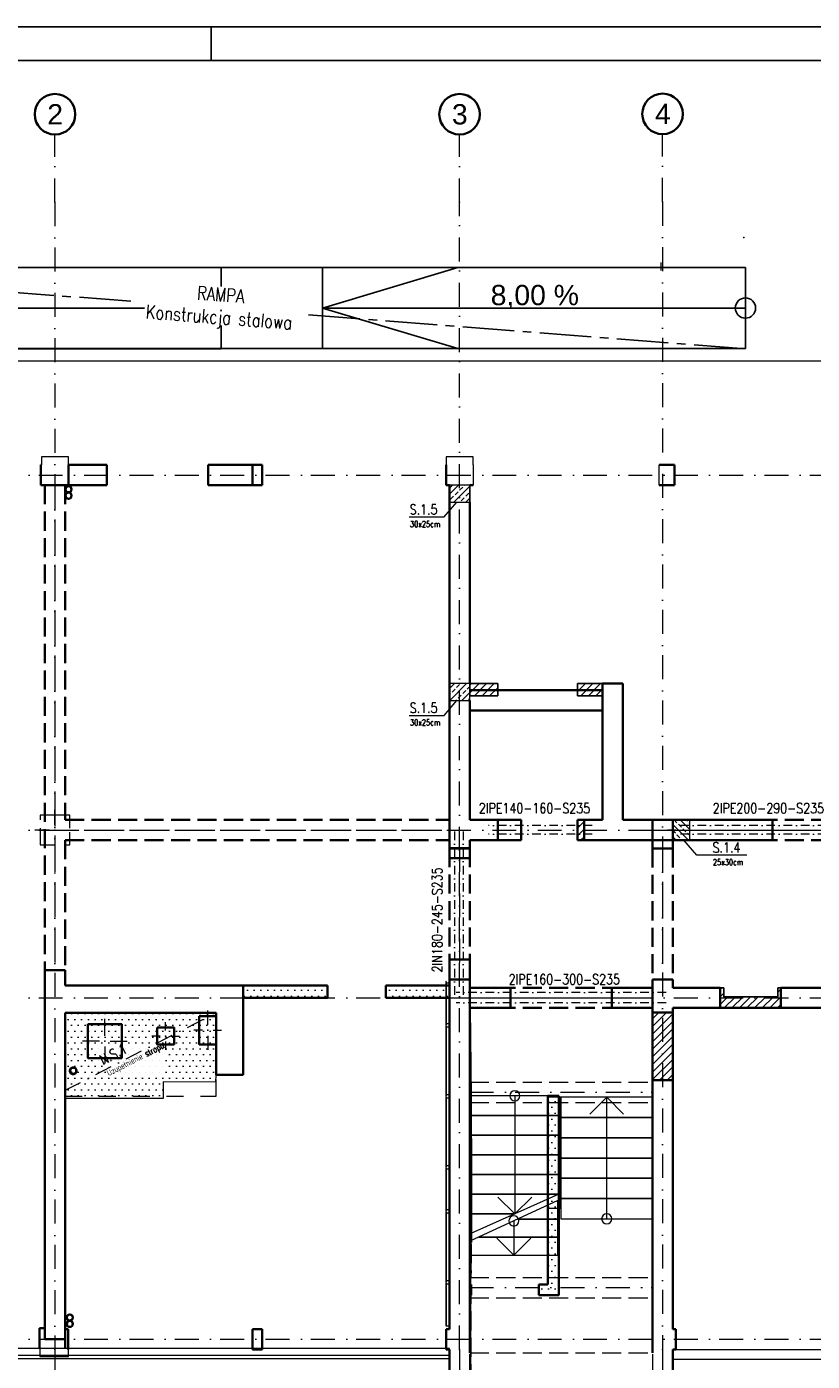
# Model space of a CAD drawing. Header units: millimetres. Extents: x -62590 to 46238, y 147773 to 522018.
# Tile 80 of 93: x 19510 to 31120, y 437882 to 457618. Entities that reach past the tile are written whole.
import ezdxf

# ---------------------------------------------------------------- set-up
doc = ezdxf.new("R2010")
doc.units = ezdxf.units.MM
for name, pattern in [('CENTER2', [28.575, 19.05, -3.175, 3.175, -3.175]), ('DASHDOT', [25.4, 12.7, -6.35, 0, -6.35]), ('DASHED', [2, 1, -1]), ('Krawędzie ukryte', [3.912222, 2.822222, -1.09]), ('Kropki i Kreski', [6.702778, 3.527778, -1.763889, 0, -1.411111]), ('Przerywana', [5.644444, 2.822222, -2.822222])]:
    doc.linetypes.add(name, pattern=pattern)
for name, color, linetype in [('!PB_Ramka', 7, 'Continuous'), ('!PB_Wyburzenia', 251, 'Do wyburzenia'), ('e-cad_cienkie', 1, 'Continuous'), ('e-cad_kontur', 2, 'Continuous'), ('e-cad_opisy', 7, 'Continuous'), ('e-cad_osie', 9, 'CENTER2'), ('e-cad_stal_kontur', 3, 'Continuous'), ('e-cad_wymiary', 1, 'Continuous'), ('e-cad_wypelnienia', 254, 'Continuous'), ('Konstrukcja - Belki', 252, 'Continuous'), ('Konstrukcja - Siatka mod', 9, 'Continuous'), ('Konstrukcja - Słupy', 7, 'Continuous'), ('Konstrukcja - Ściany działowe', 7, 'Continuous'), ('Konstrukcja - Ściany nośne wew..P', 7, 'Continuous'), ('Konstrukcja - Ściany zewnętrzne', 7, 'Continuous'), ('PIONY INST', 252, 'Continuous'), ('z JAN', 7, 'Continuous')]:
    doc.layers.add(name, color=color, linetype=linetype)
doc.layers.add('KONSTRUKCJA', color=3, linetype='Continuous', lineweight=0)
doc.styles.add('e-cad_1', font='simplex.shx', dxfattribs={"width": 0.8})
doc.styles.get("Standard").update_dxf_attribs({"font": 'arial.ttf'})
doc.styles.add('STYL_AUTOMATYCZNY_1', font='arialbd.ttf')
doc.linetypes.add('Do wyburzenia', pattern='A,1.7,["/",Standard,S=1,R=10,X=-0.195,Y=-0.57],-0.5,["",Standard,S=1,R=10,X=-0.195,Y=-0.57],1.7', length=3.9)
doc.dimstyles.new('e-cad_1_100_[mm]', dxfattribs={"dimscale": 100, "dimtxt": 2, "dimasz": 1, "dimexe": 1.25, "dimexo": 0.625, "dimtad": 1, "dimdec": 0, "dimrnd": 1, "dimzin": 1, "dimtxsty": 'e-cad_1', "dimblk": 'OBLIQUE', "dimcen": 2.5, "dimclrd": 8, "dimclre": 8, "dimclrt": 1, "dimadec": 0, "dimazin": 0, "dimtfac": 1, "dimtix": 1, "dimtmove": 1, "dimatfit": 3, "dimfxl": 1.25, "dimfxlon": 1, "dimtfill": 1, "dimarcsym": 0})
pattern_1 = [(0, (-230678.59, 288957.74), (0, 173.20508), [0, -100]), (0, (-230628.59, 289044.34), (0, 173.20508), [0, -100])]
pattern_2 = [(45, (-14088.02, -438207.43), (-56.126601, 56.126601), [])]

# ---------------------------------------------------------------- blocks, each defined once
blk = doc.blocks.new('*U4')
at = {"layer": 'e-cad_opisy', "color": 8, "ltscale": 0.4}
for points in [[(0, 0), (450, 0), (450, 297), (25, 297), (25, 297), (0, 297), (0, 0)], [(210, 297), (210, 292)]]:
    blk.add_lwpolyline(points, dxfattribs=at)
at = {"layer": 'e-cad_opisy', "color": 3, "ltscale": 0.4}
blk.add_lwpolyline([(30, 5), (445, 5), (445, 292), (30, 292), (30, 5)], dxfattribs=at)
blk = doc.blocks.new('Rysunek_2_2 - ProBuild')
at = {"layer": '!PB_Wyburzenia', "lineweight": 15, "ltscale": 20}
h = blk.add_hatch(dxfattribs=at)
h.set_pattern_fill('Tynk_0002', color=256, style=0, pattern_type=2)
h.set_pattern_definition(pattern_1)
h.paths.add_polyline_path([(8620, 5050), (9867, 5050), (9867, 5230), (8620, 5230)])
h = blk.add_hatch(dxfattribs=at)
h.set_pattern_fill('Tynk_0002', color=256, style=0, pattern_type=2)
h.set_pattern_definition(pattern_1)
h.paths.add_polyline_path([(10727, 5050), (11670, 5050), (11670, 5230), (10727, 5230)])
h = blk.add_hatch(dxfattribs=at)
h.set_pattern_fill('Tynk_0002', color=256, style=0, pattern_type=2)
h.set_pattern_definition(pattern_1)
h.paths.add_polyline_path([(8214, 4830), (5990, 4830), (5990, 3560), (7439, 3560), (7440, 3806), (8219, 3803), (8221, 4360), (7973, 4360), (7973, 4780), (8214, 4780)])
h.paths.add_polyline_path([(6326, 4660), (6826, 4660), (6826, 4160), (6326, 4160)], flags=0)
h.paths.add_polyline_path([(7600, 4360), (7346, 4360), (7350, 4610), (7600, 4610)], flags=0)
h = blk.add_hatch(dxfattribs=at)
h.set_pattern_fill('Tynk_0002', color=256, style=0, pattern_type=2)
h.set_pattern_definition(pattern_1)
h.paths.add_polyline_path([(7973, 4780), (7973, 4360), (8223, 4360), (8223, 4780)])
h = blk.add_hatch(dxfattribs=at)
h.set_pattern_fill('Tynk_0002', color=256, style=0, pattern_type=2)
h.set_pattern_definition(pattern_1)
h.paths.add_polyline_path([(6326, 4660), (6326, 4160), (6826, 4160), (6826, 4660)])
h = blk.add_hatch(dxfattribs=at)
h.set_pattern_fill('Tynk_0002', color=256, style=0, pattern_type=2)
h.set_pattern_definition(pattern_1)
h.paths.add_polyline_path([(7350, 4610), (7350, 4360), (7600, 4360), (7600, 4610)])
h = blk.add_hatch(dxfattribs=at)
h.set_pattern_fill('Tynk_0002', color=256, style=0, pattern_type=2)
h.set_pattern_definition(pattern_1)
h.paths.add_polyline_path([(13285, 812), (13285, 3600), (13125, 3600), (13125, 812)])
h = blk.add_hatch(dxfattribs=at)
h.set_pattern_fill('Tynk_0002', color=256, style=0, pattern_type=2)
h.set_pattern_definition(pattern_1)
h.paths.add_polyline_path([(11970, 652), (11989, 652), (11989, 812), (11970, 812)])
h = blk.add_hatch(dxfattribs=at)
h.set_pattern_fill('Tynk_0002', color=256, style=0, pattern_type=2)
h.set_pattern_definition(pattern_1)
h.paths.add_polyline_path([(13125, 812), (12989, 812), (12989, 652), (13125, 652)])
h = blk.add_hatch(dxfattribs=at)
h.set_pattern_fill('Tynk_0002', color=256, style=0, pattern_type=2)
h.set_pattern_definition(pattern_1)
h.paths.add_polyline_path([(13125, 652), (13285, 652), (13125, 812)])
h = blk.add_hatch(dxfattribs=at)
h.set_pattern_fill('Tynk_0002', color=256, style=0, pattern_type=2)
h.set_pattern_definition(pattern_1)
h.paths.add_polyline_path([(13125, 812), (13285, 652), (13285, 812)])
at = {"linetype": 'Continuous', "lineweight": 13}
for points in [[(11615, 4650), (11620, 4650), (11620, 5290), (11615, 5290)], [(11615, 3600), (11620, 3600), (11620, 4640), (11615, 4640)], [(11615, 2550), (11620, 2550), (11620, 3590), (11615, 3590)], [(11615, 1900), (11620, 1900), (11620, 2540), (11615, 2540)], [(11615, 850), (11620, 850), (11620, 1890), (11615, 1890)], [(11615, 200), (11620, 200), (11620, 840), (11615, 840)]]:
    blk.add_hatch(color=252, dxfattribs=at).paths.add_polyline_path(points)
at = {"layer": 'e-cad_wypelnienia', "ltscale": 10}
h = blk.add_hatch(dxfattribs=at)
h.set_pattern_fill('ANSI31', color=256, scale=25, style=0)
h.set_pattern_definition(pattern_2)
h.paths.add_polyline_path([(11970, 9516), (12383, 9516), (12383, 9696), (11970, 9696)])
h = blk.add_hatch(dxfattribs=at)
h.set_pattern_fill('ANSI31', color=256, scale=25, style=0)
h.set_pattern_definition(pattern_2)
h.paths.add_polyline_path([(13563, 9516), (13932, 9516), (13932, 9696), (13563, 9696)])
h = blk.add_hatch(dxfattribs=at)
h.set_pattern_fill('ANSI31', color=256, scale=25, style=0)
h.set_pattern_definition(pattern_2)
h.paths.add_polyline_path([(13563, 7380), (13660, 7380), (13660, 7680), (13563, 7680)])
h = blk.add_hatch(dxfattribs=at)
h.set_pattern_fill('ANSI31', color=256, scale=25, style=0)
h.set_pattern_definition(pattern_2)
h.paths.add_polyline_path([(15669, 5200), (15669, 4900), (16569, 4900), (16569, 5200), (16524, 5200), (16524, 5066), (15724, 5066), (15724, 5200)])
h = blk.add_hatch(dxfattribs=at)
h.set_pattern_fill('ANSI31', color=256, scale=25, style=0)
h.set_pattern_definition(pattern_2)
h.paths.add_polyline_path([(14670, 3833), (14970, 3833), (14970, 4833), (14670, 4833)])
at = {"layer": '!PB_Wyburzenia', "lineweight": 35, "ltscale": 40}
for p, q in [((16442, 7680), (16442, 7380)), ((11670, 7115), (11970, 7115)), ((11670, 5615), (11970, 5615)), ((9867, 5050), (9867, 5230)), ((10727, 5050), (10727, 5230)), ((11989, 652), (11989, 812)), ((12989, 652), (12989, 812))]:
    blk.add_line(p, q, dxfattribs=at)
at = {"layer": '!PB_Wyburzenia', "lineweight": 0, "ltscale": 40}
for p, q in [((6576, 4490), (6576, 4740)), ((8098, 4650), (8098, 4860)), ((7475, 4565), (7475, 4690)), ((8018, 4570), (7893, 4570)), ((8178, 4570), (8303, 4570)), ((6496, 4410), (6246, 4410)), ((6656, 4410), (6906, 4410)), ((7395, 4485), (7270, 4485)), ((7475, 4405), (7475, 4280)), ((7555, 4485), (7680, 4485)), ((8098, 4490), (8098, 4280)), ((6576, 4330), (6576, 4080))]:
    blk.add_line(p, q, dxfattribs=at)
at = {"layer": '!PB_Wyburzenia', "lineweight": 35, "ltscale": 40, "flags": 128}
for points in [[(6604, 12930), (6040, 12930)], [(6604, 12930), (6604, 12630)], [(8760, 12930), (8104, 12930)], [(8104, 12630), (8104, 12930)], [(6040, 12630), (6604, 12630)], [(8104, 12630), (8760, 12630)], [(13932, 9600), (11970, 9600)], [(11970, 9300), (13932, 9300)], [(12730, 7680), (12383, 7680)], [(12730, 7680), (12730, 7380)], [(16442, 7680), (14970, 7680)], [(12383, 7380), (12730, 7380)], [(14970, 7380), (16442, 7380)], [(11670, 7260), (11670, 7115)], [(11970, 7115), (11970, 7260)], [(11670, 5615), (11670, 5320)], [(11970, 5320), (11970, 5615)], [(9867, 5230), (8620, 5230)], [(11670, 5230), (10727, 5230)], [(11970, 5200), (11970, 5200)], [(12570, 5200), (11970, 5200)], [(12570, 5200), (12570, 4900)], [(14670, 5200), (14070, 5200)], [(14070, 4900), (14070, 5200)], [(8620, 5050), (9867, 5050)], [(10727, 5050), (11670, 5050)], [(11970, 4900), (12570, 4900)], [(14070, 4900), (14670, 4900)], [(13125, 3600), (13125, 812)], [(13285, 3600), (13125, 3600)], [(13285, 652), (13285, 3600)], [(11989, 812), (11970, 812)], [(13125, 812), (12989, 812)], [(11970, 652), (11989, 652)], [(12989, 652), (13125, 652)], [(13285, 652), (13125, 652)]]:
    blk.add_lwpolyline(points, dxfattribs=at)
at = {"layer": '!PB_Wyburzenia', "lineweight": 13, "ltscale": 40, "flags": 128}
for points in [[(8214, 4830), (8214, 4780), (7973, 4780), (7973, 4360), (8221, 4360)], [(8219, 3803), (7440, 3806), (7439, 3560), (5990, 3560)], [(8219, 3803), (8220, 3909)]]:
    blk.add_lwpolyline(points, dxfattribs=at)
at = {"layer": '!PB_Wyburzenia', "lineweight": 35, "ltscale": 40, "flags": 128}
for points in [[(7973, 4780), (7973, 4360), (8223, 4360), (8223, 4780)], [(6326, 4660), (6326, 4160), (6826, 4160), (6826, 4660)], [(7350, 4610), (7350, 4360), (7600, 4360), (7600, 4610)]]:
    blk.add_lwpolyline(points, close=True, dxfattribs=at)
at = {"layer": '!PB_Wyburzenia', "lineweight": 13, "ltscale": 40, "flags": 128}
for points in [[(6326, 4660), (6826, 4660), (6826, 4160), (6326, 4160)], [(7600, 4360), (7346, 4360), (7350, 4610), (7600, 4610)]]:
    blk.add_lwpolyline(points, close=True, dxfattribs=at)
at = {"layer": '!PB_Wyburzenia', "lineweight": 0, "ltscale": 40}
for p in [(8098, 4570), (6576, 4410), (7475, 4485)]:
    blk.add_point(p, dxfattribs=at)
at = {"color": 9, "linetype": 'Continuous', "lineweight": 25, "ltscale": 100}
for p, q in [((11794, 15850), (9794, 15250)), ((8294, 15250), (2044, 15250)), ((16044, 15250), (9794, 15250)), ((9794, 15250), (11794, 14650))]:
    blk.add_line(p, q, dxfattribs=at)
at = {"color": 252, "linetype": 'Continuous', "lineweight": 20, "ltscale": 100}
for p, q in [((11970, 12630), (11970, 11846)), ((11970, 11796), (11970, 10796)), ((11970, 10746), (11970, 9746)), ((11620, 5270), (11620, 4670)), ((11620, 5270), (11670, 5270)), ((11670, 5270), (11670, 4670)), ((11620, 4670), (11670, 4670)), ((11620, 4620), (11620, 3620)), ((11620, 4620), (11670, 4620)), ((11670, 4620), (11670, 3620)), ((11620, 3620), (11670, 3620)), ((11620, 3570), (11620, 2570)), ((11620, 3570), (11670, 3570)), ((11670, 3570), (11670, 2570)), ((11620, 2570), (11670, 2570)), ((11620, 2520), (11620, 1920)), ((11620, 2520), (11670, 2520)), ((11670, 2520), (11670, 1920)), ((11620, 1920), (11670, 1920)), ((11620, 1870), (11620, 870)), ((11620, 1870), (11670, 1870)), ((11670, 1870), (11670, 870)), ((11620, 870), (11670, 870)), ((11620, 820), (11620, 200)), ((11620, 820), (11670, 820)), ((11670, 820), (11670, 200)), ((11620, 200), (11670, 200))]:
    blk.add_line(p, q, dxfattribs=at)
at = {"color": 252, "linetype": 'Przerywana', "lineweight": 20, "ltscale": 100}
for p, q in [((11970, 12630), (11970, 11846)), ((11970, 12630), (11970, 11846)), ((11970, 11796), (11970, 10796)), ((11970, 11796), (11970, 10796)), ((11970, 10746), (11970, 9746)), ((11970, 10746), (11970, 9746)), ((11620, 5270), (11620, 4670)), ((11620, 5270), (11670, 5270)), ((11620, 5270), (11620, 4670)), ((11620, 5270), (11670, 5270)), ((11670, 5270), (11670, 4670)), ((11670, 5270), (11670, 4670)), ((11620, 4670), (11670, 4670)), ((11620, 4670), (11670, 4670)), ((11620, 4620), (11620, 3620)), ((11620, 4620), (11670, 4620)), ((11620, 4620), (11620, 3620)), ((11620, 4620), (11670, 4620)), ((11670, 4620), (11670, 3620)), ((11670, 4620), (11670, 3620)), ((11620, 3620), (11670, 3620)), ((11620, 3620), (11670, 3620)), ((11620, 3570), (11620, 2570)), ((11620, 3570), (11670, 3570)), ((11620, 3570), (11620, 2570)), ((11620, 3570), (11670, 3570)), ((11670, 3570), (11670, 2570)), ((11670, 3570), (11670, 2570)), ((11620, 2570), (11670, 2570)), ((11620, 2570), (11670, 2570)), ((11620, 2520), (11620, 1920)), ((11620, 2520), (11670, 2520)), ((11620, 2520), (11620, 1920)), ((11620, 2520), (11670, 2520)), ((11670, 2520), (11670, 1920)), ((11670, 2520), (11670, 1920)), ((11620, 1920), (11670, 1920)), ((11620, 1920), (11670, 1920)), ((11620, 1870), (11620, 870)), ((11620, 1870), (11670, 1870)), ((11620, 1870), (11620, 870)), ((11620, 1870), (11670, 1870)), ((11670, 1870), (11670, 870)), ((11670, 1870), (11670, 870)), ((11620, 870), (11670, 870)), ((11620, 870), (11670, 870)), ((11620, 820), (11620, 200)), ((11620, 820), (11670, 820)), ((11620, 820), (11620, 200)), ((11620, 820), (11670, 820)), ((11670, 820), (11670, 200)), ((11670, 820), (11670, 200)), ((11620, 200), (11670, 200)), ((11620, 200), (11670, 200))]:
    blk.add_line(p, q, dxfattribs=at)
at = {"color": 252, "linetype": 'Continuous', "lineweight": 13, "ltscale": 100}
for p, q in [((11615, 5290), (11615, 4650)), ((11620, 5290), (11615, 5290)), ((11620, 5290), (11620, 4650)), ((11620, 4650), (11615, 4650)), ((11615, 4640), (11615, 3600)), ((11620, 4640), (11615, 4640)), ((11620, 4640), (11620, 3600)), ((11620, 3600), (11615, 3600)), ((11615, 3590), (11615, 2550)), ((11620, 3590), (11615, 3590)), ((11620, 3590), (11620, 2550)), ((11620, 2550), (11615, 2550)), ((11615, 2540), (11615, 1900)), ((11620, 2540), (11615, 2540)), ((11620, 2540), (11620, 1900)), ((11620, 1900), (11615, 1900)), ((11615, 1890), (11615, 850)), ((11620, 1890), (11615, 1890)), ((11620, 1890), (11620, 850)), ((11620, 850), (11615, 850)), ((11615, 840), (11615, 200)), ((11620, 840), (11615, 840)), ((11620, 840), (11620, 200)), ((11620, 200), (11615, 200))]:
    blk.add_line(p, q, dxfattribs=at)
at = {"color": 252, "linetype": 'Continuous', "lineweight": 18, "ltscale": 100}
for p, q in [((13285, 3602), (11985, 3602)), ((11985, 3602), (11985, 3311)), ((12635, 3602), (12635, 3311)), ((13285, 3311), (13285, 3602)), ((14674, 3581), (13314, 3581)), ((13314, 3581), (13314, 3281)), ((13744, 3331), (13994, 3581)), ((13994, 3281), (13994, 3581)), ((13994, 3581), (14244, 3331)), ((14674, 3281), (14674, 3581)), ((11985, 3311), (13285, 3311)), ((13285, 3311), (11985, 3311)), ((11985, 3311), (11985, 3019)), ((12635, 3311), (12635, 1854)), ((13285, 3019), (13285, 3311)), ((14674, 3281), (13314, 3281)), ((13314, 3281), (13314, 2981)), ((13314, 3281), (14674, 3281)), ((13994, 2081), (13994, 3281)), ((14674, 2981), (14674, 3281)), ((11985, 3019), (13285, 3019)), ((13285, 3019), (11985, 3019)), ((11985, 3019), (11985, 2728)), ((13285, 2728), (13285, 3019)), ((14674, 2981), (13314, 2981)), ((13314, 2981), (13314, 2681)), ((13314, 2981), (14674, 2981)), ((14674, 2681), (14674, 2981)), ((11985, 2728), (13285, 2728)), ((13285, 2728), (11985, 2728)), ((11985, 2728), (11985, 2437)), ((13285, 2437), (13285, 2728)), ((14674, 2681), (13314, 2681)), ((13314, 2681), (13314, 2381)), ((13314, 2681), (14674, 2681)), ((14674, 2381), (14674, 2681)), ((11985, 2437), (13285, 2437)), ((13285, 2437), (11985, 2437)), ((11985, 2437), (11985, 2145)), ((13285, 2145), (13285, 2437)), ((14674, 2381), (13314, 2381)), ((13314, 2381), (13314, 2081)), ((13314, 2381), (14674, 2381)), ((14674, 2081), (14674, 2381)), ((13270, 2051), (11970, 1450)), ((11985, 2145), (13285, 2145)), ((13285, 2145), (11985, 2145)), ((11985, 2145), (11985, 1854)), ((13285, 2145), (11985, 1563)), ((12635, 1854), (12385, 2104)), ((12885, 2104), (12635, 1854)), ((13255, 2044), (13270, 2044)), ((13270, 2044), (13255, 2044)), ((13270, 2044), (13270, 2051)), ((13270, 1778), (13270, 2044)), ((14674, 2081), (13314, 2081)), ((13314, 2081), (13314, 1781)), ((13314, 2081), (14674, 2081)), ((13994, 1781), (13994, 2081)), ((14674, 1781), (14674, 2081)), ((11985, 1854), (12635, 1854)), ((12635, 1854), (11985, 1854)), ((11985, 1854), (11985, 1563)), ((12680, 1778), (13270, 1778)), ((13270, 1778), (12680, 1778)), ((13270, 1512), (13270, 1778)), ((13314, 1781), (14674, 1781)), ((12620, 1750), (12620, 1512)), ((11970, 1450), (11970, 1246)), ((12105, 1512), (13270, 1512)), ((13270, 1512), (12105, 1512)), ((12620, 1246), (12370, 1496)), ((12620, 1512), (12620, 1246)), ((12870, 1496), (12620, 1246)), ((13270, 1246), (13270, 1512)), ((11970, 1246), (13270, 1246))]:
    blk.add_line(p, q, dxfattribs=at)
at = {"color": 9, "linetype": 'Continuous', "lineweight": 25, "ltscale": 100, "flags": 128}
for points in [[(8144, 15250, 1), (8444, 15250, 1)], [(15894, 15250, 1), (16194, 15250, 1)]]:
    blk.add_lwpolyline(points, format="xyb", close=True, dxfattribs=at)
at = {"color": 7, "linetype": 'Continuous', "lineweight": 35, "ltscale": 100, "flags": 128}
for points in [[(13660, 7680), (13563, 7680)], [(13563, 7380), (13563, 7680)], [(13563, 7380), (13660, 7380)], [(14670, 4833), (14670, 3833)], [(14970, 3833), (14970, 4833)], [(15669, 4900), (16569, 4900)]]:
    blk.add_lwpolyline(points, dxfattribs=at)
at = {"color": 252, "linetype": 'Continuous', "lineweight": 20, "ltscale": 100, "flags": 128}
for points in [[(13309, 3581), (13120, 3581)], [(13120, 3311), (13120, 3581)], [(13309, 3311), (13309, 3581)], [(13310, 3581), (13309, 3581)], [(13309, 3311), (13309, 3581)], [(13310, 3311), (13310, 3581)], [(14660, 3581), (14662, 1781)], [(14660, 3581), (14670, 3581)], [(14670, 3581), (14662, 1781)], [(14672, 1781), (14670, 3581)], [(13309, 3311), (13120, 3311)], [(13120, 3020), (13120, 3311)], [(13309, 3019), (13309, 3311)], [(13310, 3311), (13309, 3311)], [(13309, 3020), (13309, 3311)], [(13310, 3019), (13310, 3311)], [(13120, 1937), (13120, 3020)], [(13309, 3020), (13120, 3020)], [(13309, 1937), (13309, 3020)], [(13309, 1937), (13309, 3019)], [(13310, 3019), (13309, 3019)], [(13310, 1937), (13310, 3019)], [(13309, 1937), (13120, 1937)], [(13310, 1937), (13309, 1937)], [(14662, 1781), (14672, 1781)]]:
    blk.add_lwpolyline(points, dxfattribs=at)
at = {"color": 252, "linetype": 'Continuous', "lineweight": 18, "ltscale": 100}
for centre, start, end in [((12635, 3602), 0, 180), ((12635, 3602), 180, 0), ((12620, 1750), 0, 180), ((13994, 1781), 0, 180), ((13994, 1781), 180, 0), ((12620, 1750), 180, 0)]:
    blk.add_arc(centre, 75, start, end, dxfattribs=at)
at = {"layer": 'e-cad_kontur', "ltscale": 10}
for points in [[(11970, 9516), (12383, 9516), (12383, 9696), (11970, 9696)], [(13563, 9516), (13932, 9516), (13932, 9696), (13563, 9696)], [(13563, 7380), (13660, 7380), (13660, 7680), (13563, 7680)], [(14670, 3833), (14970, 3833), (14970, 4833), (14670, 4833)]]:
    blk.add_lwpolyline(points, close=True, dxfattribs=at)
for points in [[(15724, 5200), (15669, 5200), (15669, 4900), (16569, 4900), (16569, 5200), (16524, 5200)], [(16524, 5200), (16524, 5066), (15724, 5066), (15724, 5200)]]:
    blk.add_lwpolyline(points, dxfattribs=at)
at = {"layer": 'e-cad_stal_kontur', "linetype": 'Continuous', "lineweight": 25, "ltscale": 100}
for p, q in [((8294, 15850), (2044, 15850)), ((8294, 15850), (8294, 14650)), ((9794, 15850), (9794, 14650)), ((16044, 15850), (9794, 15850)), ((16044, 15850), (16044, 14650)), ((8294, 14650), (2044, 14650)), ((16044, 14650), (9794, 14650))]:
    blk.add_line(p, q, dxfattribs=at)
at = {"layer": 'e-cad_stal_kontur', "ltscale": 10}
for points in [[(9794, 15850), (8294, 15850)], [(9794, 14650), (8294, 14650)]]:
    blk.add_lwpolyline(points, dxfattribs=at)
at = {"layer": 'Konstrukcja - Belki', "color": 252, "linetype": 'Continuous', "lineweight": 13, "ltscale": 100}
for p, q in [((14794, 15924), (14794, 15804)), ((8294, 14644), (2044, 14644))]:
    blk.add_line(p, q, dxfattribs=at)
at = {"layer": 'Konstrukcja - Belki', "color": 252, "linetype": 'Krawędzie ukryte', "lineweight": 35, "ltscale": 100}
for p, q in [((5690, 12630), (5690, 5460)), ((5690, 12630), (5990, 12630)), ((5990, 12630), (5990, 7680)), ((5990, 7680), (11670, 7680)), ((11670, 7380), (11670, 7680)), ((14670, 7680), (21100, 7680)), ((14670, 7380), (14670, 7680)), ((5990, 7380), (5990, 5460)), ((5990, 7380), (11670, 7380)), ((14670, 7380), (20800, 7379)), ((11670, 7264), (11970, 7264)), ((11670, 7264), (11670, 5320)), ((11970, 7264), (11970, 5320)), ((14670, 7260), (14670, 5320)), ((14670, 7260), (14970, 7260)), ((14970, 7260), (14970, 5320)), ((5690, 5460), (5990, 5460)), ((11670, 5320), (11970, 5320)), ((11970, 5200), (14670, 5200)), ((11970, 4900), (11970, 5200)), ((14670, 5320), (14970, 5320)), ((14670, 4900), (14670, 5200)), ((11970, 4900), (14670, 4900))]:
    blk.add_line(p, q, dxfattribs=at)
at = {"layer": 'Konstrukcja - Belki', "color": 252, "linetype": 'Kropki i Kreski', "lineweight": 13, "ltscale": 100}
for p, q in [((5840, 12630), (5840, 5460)), ((5840, 7530), (11670, 7530)), ((14670, 7530), (21100, 7530)), ((11820, 7264), (11820, 5320)), ((14820, 7260), (14820, 5320)), ((11970, 5050), (14670, 5050)), ((11970, 3653), (14670, 3653)), ((11970, 764), (14670, 764))]:
    blk.add_line(p, q, dxfattribs=at)
at = {"layer": 'Konstrukcja - Belki', "color": 252, "linetype": 'Krawędzie ukryte', "lineweight": 13, "ltscale": 100}
for p, q in [((11970, 3803), (14670, 3803)), ((11970, 3503), (11970, 3803)), ((14670, 3503), (14670, 3803)), ((11970, 3503), (14670, 3503)), ((11970, 914), (14670, 914)), ((11970, 614), (11970, 914)), ((14670, 614), (14670, 914)), ((11970, 614), (14670, 614)), ((11970, -200), (14674, -200)), ((11970, -500), (11970, -200)), ((14674, -500), (14674, -200))]:
    blk.add_line(p, q, dxfattribs=at)
at = {"layer": 'Konstrukcja - Siatka mod', "color": 9, "linetype": 'Kropki i Kreski', "lineweight": 13, "ltscale": 100}
for p, q in [((5840, 16815), (5840, 17815)), ((11820, 16815), (11820, 17815)), ((14820, 16820), (14820, 17820)), ((5840, 16815), (5840, -150)), ((11820, -150), (11820, 16815)), ((14820, 16820), (14820, -150)), ((-3115, 12780), (27604, 12780)), ((-3115, 7530), (27604, 7530)), ((-3115, 5050), (27604, 5050)), ((-3115, 0), (27604, 0)), ((5840, -150), (5840, -1150)), ((11820, -150), (11820, -1150)), ((14820, -150), (14820, -1150))]:
    blk.add_line(p, q, dxfattribs=at)
at = {"layer": 'Konstrukcja - Siatka mod', "color": 9, "linetype": 'Continuous', "lineweight": 35, "ltscale": 100}
for centre in [(5840, 18115), (11820, 18115), (14820, 18120)]:
    blk.add_circle(centre, 300, dxfattribs=at)
at = {"layer": 'Konstrukcja - Siatka mod', "color": 7, "linetype": 'Kropki i Kreski', "lineweight": 13, "ltscale": 100}
for p in [(5840, 16815), (5840, 16815), (11820, 16815), (11820, 16815), (14820, 16820), (14820, 16820), (5840, -150), (5840, -150), (11820, -150), (11820, -150), (14820, -150), (14820, -150)]:
    blk.add_point(p, dxfattribs=at)
at = {"layer": 'Konstrukcja - Siatka mod', "color": 252, "linetype": 'Kropki i Kreski', "lineweight": 20, "ltscale": 100}
blk.add_point((16019, 16295), dxfattribs=at)
blk.add_point((16019, 16295), dxfattribs=at)
at = {"layer": 'Konstrukcja - Słupy', "color": 252, "linetype": 'Continuous', "lineweight": 13, "ltscale": 100}
for p, q in [((5840, 7610), (5840, 7830)), ((5760, 7530), (5540, 7530)), ((5920, 7530), (6140, 7530)), ((5840, 7450), (5840, 7230))]:
    blk.add_line(p, q, dxfattribs=at)
at = {"layer": 'Konstrukcja - Słupy', "color": 7, "linetype": 'Continuous', "lineweight": 13, "ltscale": 100}
for p, q in [((15015, 7530), (14890, 7530)), ((15175, 7530), (15300, 7530))]:
    blk.add_line(p, q, dxfattribs=at)
at = {"layer": 'Konstrukcja - Słupy', "color": 252, "linetype": 'Continuous', "lineweight": 13, "ltscale": 100, "flags": 128}
for points in [[(6060, 7560), (6060, 7750), (5620, 7750), (5620, 7680)], [(5620, 7560), (5620, 7310), (5840, 7310)], [(5990, 7310), (6060, 7310), (6060, 7500)]]:
    blk.add_lwpolyline(points, dxfattribs=at)
at = {"layer": 'Konstrukcja - Słupy', "color": 252, "linetype": 'Continuous', "lineweight": 13, "ltscale": 100}
blk.add_point((5840, 7530), dxfattribs=at)
at = {"layer": 'Konstrukcja - Ściany działowe', "color": 252, "linetype": 'Continuous', "lineweight": 35, "ltscale": 100}
for p, q in [((8220, 3999), (8220, 3939)), ((8220, 3999), (8220, 3939)), ((8220, 3939), (8220, 3924)), ((8220, 3939), (8220, 3924)), ((8220, 3924), (8220, 3909)), ((8220, 3924), (8220, 3909)), ((11980, 2972), (11980, 1434)), ((11990, 2972), (11990, 1434))]:
    blk.add_line(p, q, dxfattribs=at)
at = {"layer": 'Konstrukcja - Ściany działowe', "color": 252, "linetype": 'Continuous', "lineweight": 35, "ltscale": 100, "flags": 128}
for points in [[(14232, 9696), (13932, 9696)], [(8620, 3909), (8220, 3909)], [(11990, 2972), (11982, 2972), (11980, 2972)], [(11990, 1434), (11988, 1434), (11980, 1434)]]:
    blk.add_lwpolyline(points, dxfattribs=at)
at = {"layer": 'Konstrukcja - Ściany działowe', "color": 252, "linetype": 'Continuous', "lineweight": 20, "ltscale": 100, "flags": 128}
for points in [[(11967, 5094), (11967, 4900), (11980, 3602)], [(11977, 5094), (11967, 5094)], [(11977, 5094), (11977, 4900), (11990, 3602)], [(14660, 5095), (14659, 4900), (14660, 3581)], [(14670, 5094), (14660, 5095)], [(14670, 5094), (14669, 4900), (14670, 3581)], [(11980, 3602), (11980, 2972)], [(11980, 3602), (11990, 3602)], [(11982, 2972), (11980, 3602)], [(11990, 3602), (11980, 3602)], [(11990, 3602), (11990, 2972)], [(14670, 3581), (14660, 3581)]]:
    blk.add_lwpolyline(points, dxfattribs=at)
at = {"layer": 'Konstrukcja - Ściany działowe', "color": 252, "linetype": 'Krawędzie ukryte', "lineweight": 20, "ltscale": 100, "flags": 128}
for points in [[(11980, 2972), (11980, 980)], [(11990, 980), (11982, 2972)], [(11990, 2972), (11990, 980)], [(11990, 980), (11980, 980)], [(11980, 980), (11980, -650)], [(11990, 980), (11980, 980)], [(11990, -650), (11990, 980)]]:
    blk.add_lwpolyline(points, dxfattribs=at)
at = {"layer": 'Konstrukcja - Ściany nośne wew..P', "color": 252, "linetype": 'Continuous', "lineweight": 35, "ltscale": 100}
for p, q in [((12383, 7380), (12383, 7680)), ((13660, 7680), (13660, 7380)), ((11970, 5085), (11970, 5200)), ((14670, 5085), (14670, 5200)), ((15669, 5200), (15669, 4900)), ((16569, 5200), (16569, 4900)), ((11970, 4900), (11970, 5085)), ((14670, 4900), (14670, 5085)), ((14670, 4833), (14970, 4833)), ((14670, 3833), (14970, 3833))]:
    blk.add_line(p, q, dxfattribs=at)
at = {"layer": 'Konstrukcja - Ściany nośne wew..P', "color": 252, "linetype": 'Continuous', "lineweight": 35, "ltscale": 100, "flags": 128}
for points in [[(11670, 12630), (11670, 7380)], [(11970, 9696), (11970, 12380)], [(13932, 9696), (13932, 7680)], [(14232, 7680), (14232, 9696)], [(11970, 7680), (11970, 9446)], [(12383, 7680), (11970, 7680)], [(13932, 7680), (13660, 7680)], [(14970, 7680), (14232, 7680)], [(14970, 7260), (14970, 7680)], [(11670, 7380), (11670, 7260)], [(11970, 7380), (12383, 7380)], [(11970, 7260), (11970, 7380)], [(13660, 7380), (14670, 7380)], [(14670, 7380), (14670, 7260)], [(11670, 7260), (11970, 7260)], [(14670, 7260), (14970, 7260)], [(5690, 5460), (5690, 0)], [(5990, 5460), (5690, 5460)], [(5990, 5230), (5990, 5460)], [(8620, 5230), (5990, 5230)], [(8620, 5230), (8620, 4830)], [(11670, 5320), (11670, 5200)], [(11970, 5320), (11670, 5320)], [(11670, 5200), (11670, 4900)], [(11970, 5200), (11970, 5320)], [(14670, 5320), (14670, 5200)], [(14970, 5320), (14670, 5320)], [(14670, 5200), (14670, 5200)], [(14970, 5200), (14970, 5320)], [(15669, 5200), (14970, 5200)], [(18870, 5200), (16569, 5200)], [(5990, 0), (5990, 4830)], [(5990, 4830), (8220, 4830)], [(8220, 4830), (8220, 3999)], [(8620, 3909), (8620, 4830)], [(11670, 4900), (11670, 150)], [(11970, -200), (11970, 4900)], [(14670, 4900), (14670, 4900)], [(14670, 4900), (14670, 4833)], [(14970, 4900), (15669, 4900)], [(14970, 4833), (14970, 4900)], [(16569, 4900), (18870, 4900)], [(14670, 3833), (14670, -200)], [(14970, 150), (14970, 3833)], [(5690, 0), (5990, 0)], [(11670, -150), (11670, -650)], [(14970, -650), (14970, -150)]]:
    blk.add_lwpolyline(points, dxfattribs=at)
at = {"layer": 'Konstrukcja - Ściany zewnętrzne', "color": 252, "linetype": 'Continuous', "lineweight": 35, "ltscale": 100}
for p, q in [((5630, 12930), (5630, 12880)), ((5630, 12880), (5630, 12630)), ((6040, 12930), (6040, 12880)), ((6040, 12880), (6040, 12630)), ((8760, 12930), (8760, 12880)), ((8760, 12880), (8760, 12630)), ((8900, 12930), (8900, 12880)), ((8900, 12880), (8900, 12630)), ((11620, 12930), (11620, 12880)), ((11620, 12880), (11620, 12630)), ((14996, 12930), (14996, 12880)), ((14996, 12880), (14996, 12630)), ((5610, -85), (5610, 165)), ((6037, -100), (6037, 150)), ((8758, -100), (8758, 150)), ((8902, -100), (8902, 150)), ((11622, -100), (11622, 150)), ((15017, -100), (15017, 150)), ((5610, -135), (5610, -85)), ((6037, -150), (6037, -100)), ((8758, -150), (8758, -100)), ((8902, -150), (8902, -100)), ((11622, -150), (11622, -100)), ((15017, -150), (15017, -100))]:
    blk.add_line(p, q, dxfattribs=at)
at = {"layer": 'Konstrukcja - Ściany zewnętrzne', "color": 252, "linetype": 'Continuous', "lineweight": 13, "ltscale": 100, "flags": 128}
for points in [[(6040, 12930), (6040, 13050), (5640, 13050), (5640, 12930)], [(12020, 12930), (12020, 13050), (11620, 13050), (11620, 12930)], [(12020, 12930), (12020, 12630)], [(12020, 12930), (12020, 12630)], [(14770, 12630), (14770, 12930)], [(14770, 12630), (14770, 12930)], [(5615, -135), (5615, -252), (6040, -252), (6040, -150)]]:
    blk.add_lwpolyline(points, dxfattribs=at)
at = {"layer": 'Konstrukcja - Ściany zewnętrzne', "color": 252, "linetype": 'Continuous', "lineweight": 35, "ltscale": 100, "flags": 128}
for points in [[(5640, 12930), (5630, 12930)], [(8900, 12930), (8760, 12930)], [(14996, 12930), (14770, 12930)], [(5630, 12630), (6040, 12630)], [(8760, 12630), (8900, 12630)], [(11620, 12630), (11670, 12630)], [(11970, 12630), (12020, 12630)], [(14770, 12630), (14996, 12630)], [(5690, 165), (5610, 165)], [(5990, -135), (5990, 165)], [(6037, 150), (5990, 150)], [(5990, 150), (5990, -132)], [(8902, 150), (8758, 150)], [(11670, 150), (11622, 150)], [(15017, 150), (14970, 150)], [(5610, -135), (5615, -135)], [(8758, -150), (8902, -150)], [(11622, -150), (11670, -150)], [(14970, -150), (15017, -150)]]:
    blk.add_lwpolyline(points, dxfattribs=at)
at = {"layer": 'Konstrukcja - Ściany zewnętrzne', "color": 252, "linetype": 'Continuous', "lineweight": 13, "ltscale": 100, "flags": 128}
for points in [[(-150, -135), (-150, -285), (11670, -285), (11670, -135)], [(-150, -135), (-150, -235), (11670, -235), (11670, -135)], [(26660, -150), (26660, -300), (14970, -300), (14970, -150)], [(26660, -150), (26660, -300), (14970, -300), (14970, -150)]]:
    blk.add_lwpolyline(points, close=True, dxfattribs=at)
at = {"layer": 'PIONY INST', "color": 252, "linetype": 'Continuous', "lineweight": 25, "ltscale": 100, "flags": 128}
for points in [[(6040, 12621, 0.414214), (5990, 12571, 0.414214), (6040, 12521, 0.414214), (6090, 12571, 0.414214)], [(6040, 12526, 0.414214), (5990, 12476, 0.414214), (6040, 12426, 0.414214), (6090, 12476, 0.414214)], [(6109, 4026, 0.414214), (6054, 3971, 0.414214), (6109, 3916, 0.414214), (6164, 3971, 0.414214)], [(6059, 373, 0.414214), (6009, 323, 0.414214), (6059, 273, 0.414214), (6109, 323, 0.414214)], [(6059, 278, 0.414214), (6009, 228, 0.414214), (6059, 178, 0.414214), (6109, 228, 0.414214)]]:
    blk.add_lwpolyline(points, format="xyb", close=True, dxfattribs=at)
at = {"layer": 'PIONY INST', "color": 252, "linetype": 'Continuous', "lineweight": 35, "ltscale": 100, "flags": 128}
for points in [[(6040, 12616, -1), (6040, 12526, -1)], [(6040, 12521, -1), (6040, 12431, -1)], [(6109, 4016, -1), (6109, 3926, -1)], [(6059, 368, -1), (6059, 278, -1)], [(6059, 273, -1), (6059, 183, -1)]]:
    blk.add_lwpolyline(points, format="xyb", close=True, dxfattribs=at)
at = {"layer": 'z JAN', "color": 252, "linetype": 'Continuous', "lineweight": 13, "ltscale": 100, "flags": 128}
blk.add_lwpolyline([(2044, 14468), (17890, 14468), (17890, 14490)], dxfattribs=at)
at = {"color": 9, "linetype": 'Continuous', "lineweight": 25, "insert": (12279, 15414), "char_height": 300, "attachment_point": 4, "style": 'e-cad_1'}
blk.add_mtext('\\A1;{\\pql;\\fArial|b0|i0|c238|p0;\\W1.000000;8,00 %}', dxfattribs=at)
at = {"layer": 'Konstrukcja - Siatka mod', "color": 9, "linetype": 'Continuous', "lineweight": 13, "char_height": 300, "attachment_point": 1, "style": 'STYL_AUTOMATYCZNY_1'}
for s, insert in [('\\A1;{\\pql;\\pt0;\\fArial|b0|i0|c238|p0;\\W1.000000;2}', (5726, 18265)), ('\\A1;{\\pql;\\pt0;\\fArial|b0|i0|c238|p0;\\W1.000000;3}', (11706, 18265)), ('\\A1;{\\pql;\\pt0;\\fArial|b0|i0|c238|p0;\\W1.000000;4}', (14706, 18270))]:
    blk.add_mtext(s, dxfattribs=dict(at, insert=insert))
blk = doc.blocks.new('Opis - Stopy fundamentowe')
at = {"layer": 'e-cad_opisy', "color": 0, "ltscale": 0.04, "style": 'e-cad_1', "width": 0.8}
for tag, p, height, flags in [('SF - NAZWA', (0.5, 0.5), 3, 8), ('SF - PRZEKRÓJ', (0.5, -3), 2, 4)]:
    blk.add_attdef(tag, p, '', height=height, dxfattribs=dict(at, flags=flags))
blk = doc.blocks.new('*D13')
at = {"layer": 'Defpoints', "color": 0, "ltscale": 40}
for p in [(14591, 454057), (30132, 452857), (30132, 452856)]:
    blk.add_point(p, dxfattribs=at)
at = {"layer": 'e-cad_osie', "color": 8, "lineweight": -2, "ltscale": 40}
for p, q in [((14591, 454056), (21099, 453553)), ((30132, 452856), (23624, 453359))]:
    blk.add_line(p, q, dxfattribs=at)
at = {"layer": 'e-cad_osie', "color": 1, "ltscale": 40, "insert": (22362, 453456), "char_height": 200, "attachment_point": 5, "rotation": 355.5847, "style": 'e-cad_1', "bg_fill": 3, "box_fill_scale": 1.1, "bg_fill_color": 257, "bg_fill_transparency": 0}
blk.add_mtext('RAMPA\\PKonstrukcja stalowa', dxfattribs=at)
blk = doc.blocks.new('_None')

msp = doc.modelspace()

# ---------------------------------------------------------------- block references
at = {"layer": '!PB_Ramka', "xscale": 100, "yscale": 100, "zscale": 100}
msp.add_blockref('*U4', (1238, 427917.6), dxfattribs=at)

# ---------------------------------------------------------------- next in the draw order: block references
at = {"layer": 'e-cad_wymiary', "linetype": 'Continuous', "lineweight": -2, "ltscale": 10}
msp.add_blockref('Rysunek_2_2 - ProBuild', (14088, 438207.4), dxfattribs=at)

# ---------------------------------------------------------------- next in the draw order: hatches: boundary and pattern name
at = {"layer": 'e-cad_wypelnienia', "linetype": 'Continuous', "lineweight": 0}
h = msp.add_hatch(dxfattribs=at)
h.set_pattern_fill('ANSI33', color=256, scale=20)
h.paths.add_polyline_path([(25758, 450587.4), (25758, 450837.4), (26058, 450837.4), (26058, 450587.4)])
h = msp.add_hatch(dxfattribs=at)
h.set_pattern_fill('ANSI33', color=256, scale=20)
h.paths.add_polyline_path([(25758, 447653.4), (25758, 447903.4), (26058, 447903.4), (26058, 447653.4)])
h = msp.add_hatch(dxfattribs=at)
h.set_pattern_fill('ANSI33', color=256, scale=20, angle=90)
h.paths.add_polyline_path([(29058, 445887.4), (29058, 445587.4), (29308, 445587.4), (29308, 445887.4)])

# ---------------------------------------------------------------- next in the draw order: linework, layer by layer
at = {"layer": 'e-cad_cienkie', "color": 6, "linetype": 'DASHDOT', "lineweight": 0, "ltscale": 20}
msp.add_line((20078, 441891.5), (22308, 443037.4), dxfattribs=at)
at = {"layer": 'e-cad_cienkie', "lineweight": 18}
for points in [[(25162.8, 450367.9), (25677.9, 450367.9), (25866.2, 450587.4)], [(25162.8, 447433.9), (25677.9, 447433.9), (25866.2, 447653.4)], [(30152, 445367.9), (29411.9, 445367.9), (29223.6, 445587.4)]]:
    msp.add_lwpolyline(points, dxfattribs=at)
at = {"layer": 'e-cad_cienkie', "color": 1, "linetype": 'DASHED', "lineweight": 0, "ltscale": 250}
msp.add_lwpolyline([(20078, 441801.5), (22308, 441801.5), (22308, 443037.4), (20078, 443037.4)], close=True, dxfattribs=at)
at = {"layer": 'KONSTRUKCJA', "linetype": 'DASHDOT', "lineweight": 0, "ltscale": 10}
for p, q in [((25832.8, 445717.5), (25832.8, 443277.3)), ((25961.5, 445717.5), (25961.5, 443276.5)), ((27869, 445804.2), (26333.1, 445804.2)), ((27869, 445675.5), (26333.1, 445675.5)), ((34888, 445804.2), (29058, 445804.2)), ((34888, 445675.5), (29058, 445675.5)), ((28958, 443334.3), (25858, 443334.3)), ((28958, 443184.3), (25858, 443184.3))]:
    msp.add_line(p, q, dxfattribs=at)
at = {"layer": 'KONSTRUKCJA', "color": 2, "linetype": 'Continuous', "lineweight": 0}
for points in [[(25758, 450587.4), (26058, 450587.4), (26058, 450837.4), (25758, 450837.4)], [(25758, 447653.4), (26058, 447653.4), (26058, 447903.4), (25758, 447903.4)], [(29308, 445587.4), (29308, 445887.4), (29058, 445887.4), (29058, 445587.4)]]:
    msp.add_lwpolyline(points, close=True, dxfattribs=at)

# ---------------------------------------------------------------- next in the draw order: block references
at = {"layer": 'e-cad_wymiary', "ltscale": 40}
ref = msp.add_blockref('Opis - Stopy fundamentowe', (25884.4, 450367.9), dxfattribs=dict(at, xscale=-50, yscale=50, zscale=50, rotation=359.9999999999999))
ref.add_attrib('SF - NAZWA', 'S.1.5', (25169.7, 450404.6), dxfattribs={"layer": 'e-cad_opisy', "ltscale": 40, "height": 150, "style": 'e-cad_1', "width": 0.8, "flags": 8})
ref.add_attrib('SF - PRZEKRÓJ', '30x25cm', (25173.3, 450217.9), dxfattribs={"layer": 'e-cad_opisy', "ltscale": 40, "height": 90, "style": 'e-cad_1', "width": 0.8, "flags": 4})
ref = msp.add_blockref('Opis - Stopy fundamentowe', (25884.4, 447433.9), dxfattribs=dict(at, xscale=-50, yscale=50, zscale=50, rotation=359.9999999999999))
ref.add_attrib('SF - NAZWA', 'S.1.5', (25169.7, 447470.6), dxfattribs={"layer": 'e-cad_opisy', "ltscale": 40, "height": 150, "style": 'e-cad_1', "width": 0.8, "flags": 8})
ref.add_attrib('SF - PRZEKRÓJ', '30x25cm', (25173.3, 447283.9), dxfattribs={"layer": 'e-cad_opisy', "ltscale": 40, "height": 90, "style": 'e-cad_1', "width": 0.8, "flags": 4})
ref = msp.add_blockref('Opis - Stopy fundamentowe', (26905.8, 445948.9), dxfattribs=dict(at, xscale=-50, yscale=50, zscale=50, rotation=359.9999999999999))
ref.add_attrib('SF - NAZWA', '2IPE140-160-S235', (26191.1, 445985.6), dxfattribs={"layer": 'e-cad_opisy', "ltscale": 40, "height": 150, "style": 'e-cad_1', "width": 0.8, "flags": 8})
ref = msp.add_blockref('Opis - Stopy fundamentowe', (30362.8, 445948.9), dxfattribs=dict(at, xscale=-50, yscale=50, zscale=50, rotation=359.9999999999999))
ref.add_attrib('SF - NAZWA', '2IPE200-290-S235', (29648.1, 445985.6), dxfattribs={"layer": 'e-cad_opisy', "ltscale": 40, "height": 150, "style": 'e-cad_1', "width": 0.8, "flags": 8})
ref = msp.add_blockref('Opis - Stopy fundamentowe', (30361.1, 445367.9), dxfattribs=dict(at, xscale=-50, yscale=50, zscale=50))
ref.add_attrib('SF - NAZWA', 'S.1.4', (29646.4, 445404.6), dxfattribs={"layer": 'e-cad_opisy', "ltscale": 40, "height": 150, "style": 'e-cad_1', "width": 0.8, "flags": 8})
ref.add_attrib('SF - PRZEKRÓJ', '25x30cm', (29650.1, 445217.9), dxfattribs={"layer": 'e-cad_opisy', "ltscale": 40, "height": 90, "style": 'e-cad_1', "width": 0.8, "flags": 4})
ref = msp.add_blockref('Opis - Stopy fundamentowe', (25688, 444347.9), dxfattribs=dict(at, xscale=-50, yscale=50, zscale=50, rotation=89.9999999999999))
ref.add_attrib('SF - NAZWA', '2IN180-245-S235', (25651.3, 443633.2), dxfattribs={"layer": 'e-cad_opisy', "ltscale": 40, "height": 150, "rotation": 90, "style": 'e-cad_1', "width": 0.8, "flags": 8})
ref = msp.add_blockref('Opis - Stopy fundamentowe', (27346.8, 443419.5), dxfattribs=dict(at, xscale=-50, yscale=50, zscale=50, rotation=359.9999999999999))
ref.add_attrib('SF - NAZWA', '2IPE160-300-S235', (26632.2, 443456.2), dxfattribs={"layer": 'e-cad_opisy', "ltscale": 40, "height": 150, "style": 'e-cad_1', "width": 0.8, "flags": 8})
ref = msp.add_blockref('Opis - Stopy fundamentowe', (21286.7, 442555.6), dxfattribs=dict(at, xscale=-50.00000000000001, yscale=50.00000000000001, zscale=50, rotation=27.18811179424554))
ref.add_attrib('SF - NAZWA', 'N.S.1', (20634.2, 442261.7), dxfattribs={"layer": 'e-cad_opisy', "ltscale": 40, "height": 150, "rotation": 27.18811, "style": 'e-cad_1', "width": 0.8, "flags": 8})
ref.add_attrib('SF - PRZEKRÓJ', 'Uzupełnienie stropu', (20722.8, 442097.3), dxfattribs={"layer": 'e-cad_opisy', "ltscale": 40, "height": 90, "rotation": 27.18811, "style": 'e-cad_1', "width": 0.8, "flags": 4})

# ---------------------------------------------------------------- next in the draw order: dimensions: what is measured, and where the dimension line sits
at = {"layer": 'e-cad_osie', "ltscale": 40}
dim = msp.add_aligned_dim(p1=(14591.2, 454057), p2=(30132.2, 452857), distance=-1.1, text='RAMPA\\PKonstrukcja stalowa', dimstyle='e-cad_1_100_[mm]', override={"dimtad": 0, "dimblk": 'None', "dimblk1": 'None', "dimblk2": 'None', "dimse1": 1, "dimse2": 1, "dimtfill": 1, "dimtfillclr": 0}, dxfattribs=at)
dim.commit()
dim.dimension.update_dxf_attribs({"geometry": '*D13', "text_midpoint": (22361.6, 453456)})

doc.saveas('drawing.dxf')
